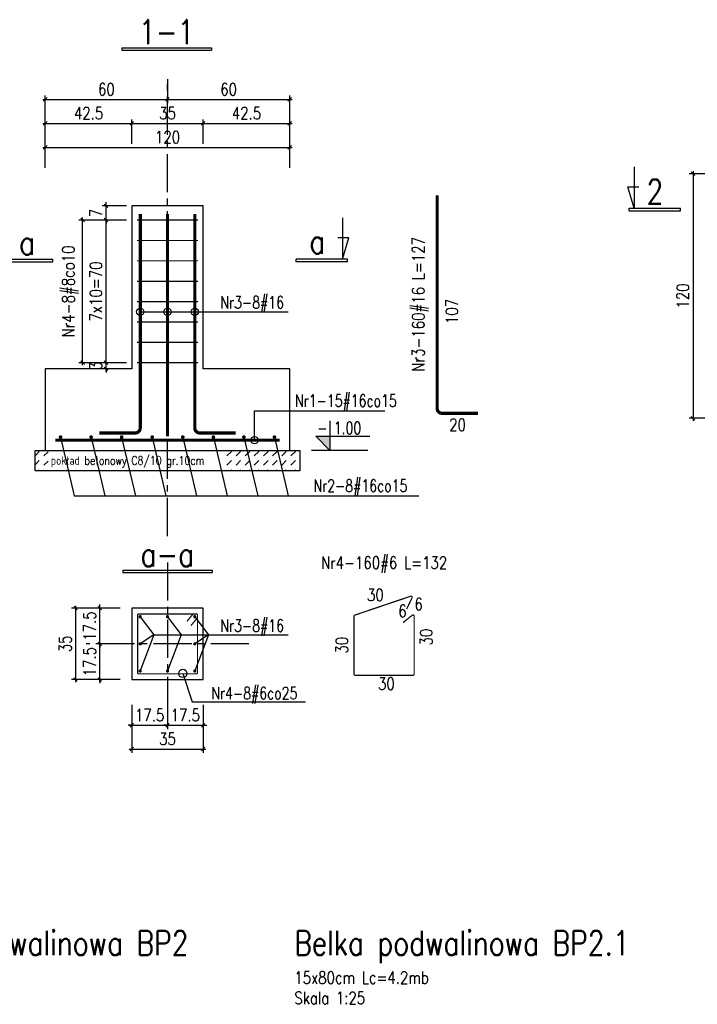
# Model space of a CAD drawing. Header units: millimetres. Extents: x 1283012 to 1317293, y -98285 to -69720.
# Tile 4 of 24: x 1289348 to 1292674, y -93537 to -88705. Entities that reach past the tile are written whole.
import ezdxf
from ezdxf.enums import TextEntityAlignment as Align

# ---------------------------------------------------------------- set-up
doc = ezdxf.new("R2010")
doc.units = ezdxf.units.MM
doc.header["$LTSCALE"] = 250
doc.linetypes.add('CENTER2', pattern=[1.125, 0.75, -0.125, 0.125, -0.125])
for name, color, linetype in [('1', 2, 'Continuous'), ('11 - opisy TXT2', 4, 'Continuous'), ('111 - opisy TXT3', 2, 'Continuous'), ('2 - linie odniesienia opisy', 8, 'Continuous'), ('3 - linia 1', 1, 'Continuous'), ('33 - linia 2', 3, 'Continuous'), ('44 - osie 2', 6, 'CENTER2'), ('5', 8, 'Continuous'), ('8 - zbrojenie', 8, 'Continuous'), ('9 - kreskowanie', 1, 'Continuous')]:
    doc.layers.add(name, color=color, linetype=linetype)
doc.styles.add('TXT1.5', font='simplex.shx', dxfattribs={"width": 0.8, "height": 42})
doc.styles.add('TXT2', font='simplex.shx', dxfattribs={"width": 0.8, "height": 60})
doc.styles.add('TXT3', font='simplex.shx', dxfattribs={"width": 0.8, "height": 120})
doc.styles.add('TXT5', font='simplex.shx', dxfattribs={"width": 0.8, "height": 120})
doc.dimstyles.new('R1 - centymetry', dxfattribs={"dimtxt": 60, "dimasz": 17.5, "dimexe": 18.75, "dimexo": 18.75, "dimgap": 20, "dimtad": 1, "dimdec": 1, "dimlfac": 0.1, "dimrnd": 0.5, "dimdsep": 46, "dimtxsty": 'TXT2', "dimblk1": 'OBLIQUE', "dimblk2": 'OBLIQUE', "dimsah": 1, "dimcen": -0.75, "dimdle": 12.5, "dimclrt": 4, "dimadec": 0, "dimazin": 0, "dimtfac": 0.75, "dimtdec": 1, "dimtix": 1, "dimtmove": 2, "dimatfit": 3, "dimldrblk": 'OBLIQUE', "dimfxl": 100, "dimfxlon": 1, "dimtvp": 0.75, "dimtolj": 1, "dimtzin": 0, "dimarcsym": 0})
doc.dimstyles.new('wym zbr', dxfattribs={"dimtxt": 60, "dimasz": 35, "dimexe": 37.5, "dimexo": 37.5, "dimgap": 30, "dimtad": 0, "dimdec": 0, "dimlfac": 0.1, "dimzin": 0, "dimdsep": 46, "dimtxsty": 'TXT2', "dimblk1": 'OBLIQUE', "dimblk2": 'OBLIQUE', "dimsah": 1, "dimcen": -1.5, "dimdle": 25, "dimse1": 1, "dimse2": 1, "dimsd1": 1, "dimsd2": 1, "dimclrt": 4, "dimadec": 0, "dimazin": 0, "dimtfac": 0.75, "dimtdec": 0, "dimtix": 1, "dimtmove": 2, "dimatfit": 3, "dimldrblk": 'OBLIQUE', "dimfxl": 200, "dimfxlon": 1, "dimtvp": 0.75, "dimtolj": 1, "dimtzin": 0, "dimarcsym": 0})

# ---------------------------------------------------------------- blocks, each defined once
blk = doc.blocks.new('prz')
at = {"layer": '1', "linetype": 'Continuous'}
for p, q in [((-87.9, 5), (87.9, 5)), ((-87.9, 5), (-87.9, 0)), ((-87.9, 0), (87.9, 0)), ((87.9, 5), (87.9, 0))]:
    blk.add_line(p, q, dxfattribs=at)
at = {"layer": '1', "linetype": 'Continuous', "style": 'TXT5', "width": 0.8}
blk.add_attdef('PRZEKROJ', text='', height=48, dxfattribs=at).set_placement((-0.2, 12), align=Align.CENTER)
blk = doc.blocks.new('*U215')
at = {"layer": '8 - zbrojenie', "const_width": 8}
blk.add_lwpolyline([(-4, 0, 1), (4, 0, 1)], format="xyb", close=True, dxfattribs=at)
blk = doc.blocks.new('*U216')
at = {"color": 0, "linetype": 'ByBlock', "lineweight": -2, "transparency": 16777216}
for p in [(150, 0), (300, 0), (450, 0), (600, 0), (750, 0), (900, 0), (1050, 0)]:
    blk.add_blockref('*U215', p, dxfattribs=at)
at = {"layer": '8 - zbrojenie', "color": 0, "linetype": 'ByBlock', "lineweight": -2, "transparency": 16777216}
blk.add_blockref('*U215', (0, 0), dxfattribs=at)
blk = doc.blocks.new('*U217')
at = {"layer": '8 - zbrojenie', "const_width": 6}
blk.add_lwpolyline([(-150, 0), (150, 0)], dxfattribs=at)
blk = doc.blocks.new('*U218')
at = {"color": 0, "linetype": 'ByBlock', "lineweight": -2, "transparency": 16777216}
for p in [(0, 700), (0, 600), (0, 500), (0, 400), (0, 300), (0, 200), (0, 100)]:
    blk.add_blockref('*U217', p, dxfattribs=at)
at = {"layer": '8 - zbrojenie', "color": 0, "linetype": 'ByBlock', "lineweight": -2, "transparency": 16777216}
blk.add_blockref('*U217', (0, 0), dxfattribs=at)
blk = doc.blocks.new('*U220')
at = {"layer": '2 - linie odniesienia opisy'}
blk.add_line((-31.8, 142.3), (35.8, -146.3), dxfattribs=at)
at = {"layer": '8 - zbrojenie', "const_width": 12}
blk.add_lwpolyline([(-34.8, 142.3, 1), (-28.8, 142.3, 1)], format="xyb", close=True, dxfattribs=at)
blk = doc.blocks.new('*U219')
at = {"color": 0, "linetype": 'ByBlock', "lineweight": -2, "transparency": 16777216}
for p in [(150, 0), (300, 0), (450, 0), (600, 0), (750, 0), (900, 0), (1050, 0)]:
    blk.add_blockref('*U220', p, dxfattribs=at)
at = {"layer": '33 - linia 2', "color": 0, "linetype": 'ByBlock', "lineweight": -2, "transparency": 16777216}
blk.add_blockref('*U220', (0, 0), dxfattribs=at)
blk = doc.blocks.new('_OBLIQUE')
at = {"color": 0, "linetype": 'ByBlock'}
blk.add_line((-0.5, -0.5), (0.5, 0.5), dxfattribs=at)
blk = doc.blocks.new('*D221')
at = {"layer": '2 - linie odniesienia opisy', "color": 0, "lineweight": -2, "transparency": 16777216}
for p, q in [((1289872.2, -90388.5), (1289753.4, -90388.5)), ((1289772.2, -90388.5), (1289772.2, -90371)), ((1289772.2, -90431), (1289772.2, -90376)), ((1289872.2, -90418.5), (1289753.4, -90418.5)), ((1289772.2, -90418.5), (1289772.2, -90436))]:
    blk.add_line(p, q, dxfattribs=at)
at = {"layer": 'Defpoints', "color": 0, "transparency": 16777216}
for p in [(1289772.2, -90388.5), (1289923.8, -90388.5), (1289898.8, -90418.5)]:
    blk.add_point(p, dxfattribs=at)
at = {"layer": '2 - linie odniesienia opisy', "color": 0, "lineweight": -2, "transparency": 16777216, "xscale": 17.5, "yscale": 17.5, "zscale": 17.5}
for p, rotation in [((1289772.2, -90388.5), 270), ((1289772.2, -90418.5), 90)]:
    blk.add_blockref('_OBLIQUE', p, dxfattribs=dict(at, rotation=rotation))
at = {"layer": '2 - linie odniesienia opisy', "color": 4, "transparency": 16777216, "insert": (1289722.2, -90403.5), "char_height": 60, "attachment_point": 5, "rotation": 90, "style": 'TXT2'}
blk.add_mtext('\\A1;3', dxfattribs=at)
blk = doc.blocks.new('*D222')
at = {"layer": '2 - linie odniesienia opisy', "color": 0, "lineweight": -2, "transparency": 16777216}
for p, q in [((1289772.2, -90401), (1289772.2, -89676)), ((1289872.2, -89688.5), (1289753.4, -89688.5)), ((1289872.2, -90388.5), (1289753.4, -90388.5))]:
    blk.add_line(p, q, dxfattribs=at)
at = {"layer": 'Defpoints', "color": 0, "transparency": 16777216}
for p in [(1289772.2, -89688.5), (1289923.8, -89688.5), (1289923.8, -90388.5)]:
    blk.add_point(p, dxfattribs=at)
at = {"layer": '2 - linie odniesienia opisy', "color": 0, "lineweight": -2, "transparency": 16777216, "xscale": 17.5, "yscale": 17.5, "zscale": 17.5}
for p, rotation in [((1289772.2, -89688.5), 90), ((1289772.2, -90388.5), 270)]:
    blk.add_blockref('_OBLIQUE', p, dxfattribs=dict(at, rotation=rotation))
at = {"layer": '2 - linie odniesienia opisy', "color": 4, "transparency": 16777216, "insert": (1289722.2, -90038.5), "char_height": 60, "attachment_point": 5, "rotation": 90, "style": 'TXT2'}
blk.add_mtext('\\A1;7x10=70', dxfattribs=at)
blk = doc.blocks.new('*D223')
at = {"layer": '2 - linie odniesienia opisy', "color": 0, "lineweight": -2, "transparency": 16777216}
for p, q in [((1289872.2, -89618.5), (1289753.4, -89618.5)), ((1289772.2, -89618.5), (1289772.2, -89601)), ((1289772.2, -89701), (1289772.2, -89606)), ((1289872.2, -89688.5), (1289753.4, -89688.5)), ((1289772.2, -89688.5), (1289772.2, -89706))]:
    blk.add_line(p, q, dxfattribs=at)
at = {"layer": 'Defpoints', "color": 0, "transparency": 16777216}
for p in [(1289772.2, -89618.5), (1289898.8, -89618.5), (1289923.8, -89688.5)]:
    blk.add_point(p, dxfattribs=at)
at = {"layer": '2 - linie odniesienia opisy', "color": 0, "lineweight": -2, "transparency": 16777216, "xscale": 17.5, "yscale": 17.5, "zscale": 17.5}
for p, rotation in [((1289772.2, -89618.5), 270), ((1289772.2, -89688.5), 90)]:
    blk.add_blockref('_OBLIQUE', p, dxfattribs=dict(at, rotation=rotation))
at = {"layer": '2 - linie odniesienia opisy', "color": 4, "transparency": 16777216, "insert": (1289722.2, -89653.5), "char_height": 60, "attachment_point": 5, "rotation": 90, "style": 'TXT2'}
blk.add_mtext('\\A1;7', dxfattribs=at)
blk = doc.blocks.new('*D224')
at = {"layer": '2 - linie odniesienia opisy', "color": 0, "lineweight": -2, "transparency": 16777216}
for p, q in [((1289657.4, -90401), (1289657.4, -89676)), ((1289757.4, -89688.5), (1289638.6, -89688.5)), ((1289757.4, -90388.5), (1289638.6, -90388.5))]:
    blk.add_line(p, q, dxfattribs=at)
at = {"layer": 'Defpoints', "color": 0, "transparency": 16777216}
for p in [(1289657.4, -89688.5), (1289923.8, -89688.5), (1289923.8, -90388.5)]:
    blk.add_point(p, dxfattribs=at)
at = {"layer": '2 - linie odniesienia opisy', "color": 0, "lineweight": -2, "transparency": 16777216, "xscale": 17.5, "yscale": 17.5, "zscale": 17.5}
for p, rotation in [((1289657.4, -89688.5), 90), ((1289657.4, -90388.5), 270)]:
    blk.add_blockref('_OBLIQUE', p, dxfattribs=dict(at, rotation=rotation))
at = {"layer": '2 - linie odniesienia opisy', "color": 4, "transparency": 16777216, "insert": (1289597.4, -90038.5), "char_height": 60, "attachment_point": 5, "rotation": 90, "style": 'TXT2'}
blk.add_mtext('\\A1;Nr4-8#8co10', dxfattribs=at)
blk = doc.blocks.new('P7')
at = {"layer": '111 - opisy TXT3', "linetype": 'Continuous'}
for p, q in [((0, 0), (-12.3, -41.7)), ((-9.6, 5.1), (90.8, 5.1)), ((-9.6, 5.1), (-9.6, 0.1)), ((-9.6, 0.1), (90.8, 0.1)), ((0, -80.9), (0, 0)), ((90.8, 5.1), (90.8, 0.1)), ((-12.3, -41.7), (9.2, -41.7))]:
    blk.add_line(p, q, dxfattribs=at)
at = {"layer": '111 - opisy TXT3', "style": 'TXT3', "width": 0.8}
blk.add_attdef('NR', (24.3, -56.4), '', height=48, dxfattribs=at)
blk = doc.blocks.new('P8')
at = {"layer": '111 - opisy TXT3', "linetype": 'Continuous'}
for p, q in [((9.6, 5.1), (-90.8, 5.1)), ((-90.8, 5.1), (-90.8, 0.1)), ((9.6, 0.1), (-90.8, 0.1)), ((0, -80.9), (0, 0)), ((0, 0), (12.3, -41.7)), ((9.6, 5.1), (9.6, 0.1)), ((12.3, -41.7), (-9.2, -41.7))]:
    blk.add_line(p, q, dxfattribs=at)
at = {"layer": '111 - opisy TXT3', "style": 'TXT3', "width": 0.8}
blk.add_attdef('NR', text='', height=48, dxfattribs=at).set_placement((-21.6, -58.5), align=Align.RIGHT)
blk = doc.blocks.new('*D225')
at = {"layer": '2 - linie odniesienia opisy', "color": 0, "lineweight": -2, "transparency": 16777216}
for p, q in [((1290073.8, -88996.3), (1290073.8, -89115.1)), ((1289461.3, -89096.3), (1290086.3, -89096.3)), ((1289473.8, -89196.3), (1289473.8, -89077.6))]:
    blk.add_line(p, q, dxfattribs=at)
at = {"layer": 'Defpoints', "color": 0, "transparency": 16777216}
for p in [(1290073.8, -88892.8), (1290073.8, -89096.3), (1289473.8, -90418.5)]:
    blk.add_point(p, dxfattribs=at)
at = {"layer": '2 - linie odniesienia opisy', "color": 0, "lineweight": -2, "transparency": 16777216, "xscale": 17.5, "yscale": 17.5, "zscale": 17.5, "rotation": 180}
blk.add_blockref('_OBLIQUE', (1289473.8, -89096.3), dxfattribs=at)
at = {"layer": '2 - linie odniesienia opisy', "color": 0, "lineweight": -2, "transparency": 16777216, "xscale": 17.5, "yscale": 17.5, "zscale": 17.5}
blk.add_blockref('_OBLIQUE', (1290073.8, -89096.3), dxfattribs=at)
at = {"layer": '2 - linie odniesienia opisy', "color": 4, "transparency": 16777216, "insert": (1289773.8, -89046.3), "char_height": 60, "attachment_point": 5, "style": 'TXT2'}
blk.add_mtext('\\A1;60', dxfattribs=at)
blk = doc.blocks.new('*D226')
at = {"layer": '2 - linie odniesienia opisy', "color": 0, "lineweight": -2, "transparency": 16777216}
for p, q in [((1290073.8, -88996.3), (1290073.8, -89115.1)), ((1290061.3, -89096.3), (1290686.3, -89096.3)), ((1290673.8, -89196.3), (1290673.8, -89077.6))]:
    blk.add_line(p, q, dxfattribs=at)
at = {"layer": 'Defpoints', "color": 0, "transparency": 16777216}
for p in [(1290073.8, -88892.8), (1290673.8, -89096.3), (1290673.8, -90418.5)]:
    blk.add_point(p, dxfattribs=at)
at = {"layer": '2 - linie odniesienia opisy', "color": 0, "lineweight": -2, "transparency": 16777216, "xscale": 17.5, "yscale": 17.5, "zscale": 17.5, "rotation": 180}
blk.add_blockref('_OBLIQUE', (1290073.8, -89096.3), dxfattribs=at)
at = {"layer": '2 - linie odniesienia opisy', "color": 0, "lineweight": -2, "transparency": 16777216, "xscale": 17.5, "yscale": 17.5, "zscale": 17.5}
blk.add_blockref('_OBLIQUE', (1290673.8, -89096.3), dxfattribs=at)
at = {"layer": '2 - linie odniesienia opisy', "color": 4, "transparency": 16777216, "insert": (1290373.8, -89046.3), "char_height": 60, "attachment_point": 5, "style": 'TXT2'}
blk.add_mtext('\\A1;60', dxfattribs=at)
blk = doc.blocks.new('*D227')
at = {"layer": '2 - linie odniesienia opisy', "color": 0, "lineweight": -2, "transparency": 16777216}
for p, q in [((1289461.3, -89213.7), (1289911.3, -89213.7)), ((1289473.8, -89313.7), (1289473.8, -89195)), ((1289898.8, -89313.7), (1289898.8, -89195))]:
    blk.add_line(p, q, dxfattribs=at)
at = {"layer": 'Defpoints', "color": 0, "transparency": 16777216}
for p in [(1289898.8, -89213.7), (1289473.8, -90418.5), (1289898.8, -90418.5)]:
    blk.add_point(p, dxfattribs=at)
at = {"layer": '2 - linie odniesienia opisy', "color": 0, "lineweight": -2, "transparency": 16777216, "xscale": 17.5, "yscale": 17.5, "zscale": 17.5, "rotation": 180}
blk.add_blockref('_OBLIQUE', (1289473.8, -89213.7), dxfattribs=at)
at = {"layer": '2 - linie odniesienia opisy', "color": 0, "lineweight": -2, "transparency": 16777216, "xscale": 17.5, "yscale": 17.5, "zscale": 17.5}
blk.add_blockref('_OBLIQUE', (1289898.8, -89213.7), dxfattribs=at)
at = {"layer": '2 - linie odniesienia opisy', "color": 4, "transparency": 16777216, "insert": (1289686.3, -89163.7), "char_height": 60, "attachment_point": 5, "style": 'TXT2'}
blk.add_mtext('\\A1;42.5', dxfattribs=at)
blk = doc.blocks.new('*D228')
at = {"layer": '2 - linie odniesienia opisy', "color": 0, "lineweight": -2, "transparency": 16777216}
for p, q in [((1289886.3, -89213.7), (1290261.3, -89213.7)), ((1289898.8, -89313.7), (1289898.8, -89195)), ((1290248.8, -89313.7), (1290248.8, -89195))]:
    blk.add_line(p, q, dxfattribs=at)
at = {"layer": 'Defpoints', "color": 0, "transparency": 16777216}
for p in [(1290248.8, -89213.7), (1289898.8, -90418.5), (1290248.8, -90418.5)]:
    blk.add_point(p, dxfattribs=at)
at = {"layer": '2 - linie odniesienia opisy', "color": 0, "lineweight": -2, "transparency": 16777216, "xscale": 17.5, "yscale": 17.5, "zscale": 17.5, "rotation": 180}
blk.add_blockref('_OBLIQUE', (1289898.8, -89213.7), dxfattribs=at)
at = {"layer": '2 - linie odniesienia opisy', "color": 0, "lineweight": -2, "transparency": 16777216, "xscale": 17.5, "yscale": 17.5, "zscale": 17.5}
blk.add_blockref('_OBLIQUE', (1290248.8, -89213.7), dxfattribs=at)
at = {"layer": '2 - linie odniesienia opisy', "color": 4, "transparency": 16777216, "insert": (1290073.8, -89163.7), "char_height": 60, "attachment_point": 5, "style": 'TXT2'}
blk.add_mtext('\\A1;35', dxfattribs=at)
blk = doc.blocks.new('*D229')
at = {"layer": '2 - linie odniesienia opisy', "color": 0, "lineweight": -2, "transparency": 16777216}
for p, q in [((1290236.3, -89213.7), (1290686.3, -89213.7)), ((1290248.8, -89313.7), (1290248.8, -89195)), ((1290673.8, -89313.7), (1290673.8, -89195))]:
    blk.add_line(p, q, dxfattribs=at)
at = {"layer": 'Defpoints', "color": 0, "transparency": 16777216}
for p in [(1290673.8, -89213.7), (1290248.8, -90418.5), (1290673.8, -90418.5)]:
    blk.add_point(p, dxfattribs=at)
at = {"layer": '2 - linie odniesienia opisy', "color": 0, "lineweight": -2, "transparency": 16777216, "xscale": 17.5, "yscale": 17.5, "zscale": 17.5, "rotation": 180}
blk.add_blockref('_OBLIQUE', (1290248.8, -89213.7), dxfattribs=at)
at = {"layer": '2 - linie odniesienia opisy', "color": 0, "lineweight": -2, "transparency": 16777216, "xscale": 17.5, "yscale": 17.5, "zscale": 17.5}
blk.add_blockref('_OBLIQUE', (1290673.8, -89213.7), dxfattribs=at)
at = {"layer": '2 - linie odniesienia opisy', "color": 4, "transparency": 16777216, "insert": (1290461.3, -89163.7), "char_height": 60, "attachment_point": 5, "style": 'TXT2'}
blk.add_mtext('\\A1;42.5', dxfattribs=at)
blk = doc.blocks.new('*D230')
at = {"layer": '2 - linie odniesienia opisy', "color": 0, "lineweight": -2, "transparency": 16777216}
for p, q in [((1289461.3, -89331.5), (1290686.3, -89331.5)), ((1289473.8, -89431.5), (1289473.8, -89312.7)), ((1290673.8, -89431.5), (1290673.8, -89312.7))]:
    blk.add_line(p, q, dxfattribs=at)
at = {"layer": 'Defpoints', "color": 0, "transparency": 16777216}
for p in [(1290673.8, -89331.5), (1289473.8, -90418.5), (1290673.8, -90418.5)]:
    blk.add_point(p, dxfattribs=at)
at = {"layer": '2 - linie odniesienia opisy', "color": 0, "lineweight": -2, "transparency": 16777216, "xscale": 17.5, "yscale": 17.5, "zscale": 17.5, "rotation": 180}
blk.add_blockref('_OBLIQUE', (1289473.8, -89331.5), dxfattribs=at)
at = {"layer": '2 - linie odniesienia opisy', "color": 0, "lineweight": -2, "transparency": 16777216, "xscale": 17.5, "yscale": 17.5, "zscale": 17.5}
blk.add_blockref('_OBLIQUE', (1290673.8, -89331.5), dxfattribs=at)
at = {"layer": '2 - linie odniesienia opisy', "color": 4, "transparency": 16777216, "insert": (1290073.8, -89281.5), "char_height": 60, "attachment_point": 5, "style": 'TXT2'}
blk.add_mtext('\\A1;120', dxfattribs=at)
blk = doc.blocks.new('*D231')
at = {"layer": 'Defpoints', "color": 0, "transparency": 16777216}
for p in [(1290989.4, -91916.4), (1291284.7, -91916.4), (1291284.7, -91995.7)]:
    blk.add_point(p, dxfattribs=at)
at = {"layer": '2 - linie odniesienia opisy', "color": 4, "transparency": 16777216, "insert": (1291148.2, -91963.9), "char_height": 60, "attachment_point": 5, "style": 'TXT2'}
blk.add_mtext('\\A1;30', dxfattribs=at)
blk = doc.blocks.new('*D232')
at = {"layer": 'Defpoints', "color": 0, "transparency": 16777216}
for p in [(1290989.4, -91627.2), (1290992.5, -91627.2), (1290995.4, -91922.4)]:
    blk.add_point(p, dxfattribs=at)
at = {"layer": '2 - linie odniesienia opisy', "color": 4, "transparency": 16777216, "insert": (1290929.4, -91774.8), "char_height": 60, "attachment_point": 5, "rotation": 90, "style": 'TXT2'}
blk.add_mtext('\\A1;30', dxfattribs=at)
blk = doc.blocks.new('*D233')
at = {"layer": 'Defpoints', "color": 0, "transparency": 16777216}
for p in [(1291281.7, -91627.2), (1291284.7, -91627.2), (1291278.7, -91922.4)]:
    blk.add_point(p, dxfattribs=at)
at = {"layer": '2 - linie odniesienia opisy', "color": 4, "transparency": 16777216, "insert": (1291343.6, -91734.8), "char_height": 60, "attachment_point": 5, "rotation": 90, "style": 'TXT2'}
blk.add_mtext('\\A1;30', dxfattribs=at)
blk = doc.blocks.new('*D234')
at = {"layer": 'Defpoints', "color": 0, "transparency": 16777216}
for p in [(1291284.7, -91553.9), (1290989.4, -91633.2), (1291284.7, -91633.2)]:
    blk.add_point(p, dxfattribs=at)
at = {"layer": '2 - linie odniesienia opisy', "color": 4, "transparency": 16777216, "insert": (1291094.1, -91527.6), "char_height": 60, "attachment_point": 5, "style": 'TXT2'}
blk.add_mtext('\\A1;30', dxfattribs=at)
blk = doc.blocks.new('*D235')
at = {"layer": 'Defpoints', "color": 0, "transparency": 16777216}
for p in [(1291284.7, -91450.1), (1290989.4, -91632.4), (1291284.7, -91650.9)]:
    blk.add_point(p, dxfattribs=at)
at = {"layer": '2 - linie odniesienia opisy', "color": 4, "transparency": 16777216, "insert": (1291137.1, -91380.1), "char_height": 60, "attachment_point": 5, "style": 'TXT2'}
blk.add_mtext('\\A1;\\A1;Nr4-160#6 L=132', dxfattribs=at)
blk = doc.blocks.new('*D236')
at = {"layer": '2 - linie odniesienia opisy', "color": 0, "lineweight": -2, "transparency": 16777216}
for p, q in [((1289741.5, -91768.1), (1289741.5, -91750.6)), ((1289841.5, -91768.1), (1289722.8, -91768.1)), ((1289741.5, -91955.6), (1289741.5, -91755.6)), ((1289841.5, -91943.1), (1289722.8, -91943.1)), ((1289741.5, -91943.1), (1289741.5, -91960.6))]:
    blk.add_line(p, q, dxfattribs=at)
at = {"layer": 'Defpoints', "color": 0, "transparency": 16777216}
for p in [(1289741.5, -91768.1), (1289898.8, -91768.1), (1289898.8, -91943.1)]:
    blk.add_point(p, dxfattribs=at)
at = {"layer": '2 - linie odniesienia opisy', "color": 0, "lineweight": -2, "transparency": 16777216, "xscale": 17.5, "yscale": 17.5, "zscale": 17.5}
for p, rotation in [((1289741.5, -91768.1), 270), ((1289741.5, -91943.1), 90)]:
    blk.add_blockref('_OBLIQUE', p, dxfattribs=dict(at, rotation=rotation))
at = {"layer": '2 - linie odniesienia opisy', "color": 4, "transparency": 16777216, "insert": (1289691.5, -91855.6), "char_height": 60, "attachment_point": 5, "rotation": 90, "style": 'TXT2'}
blk.add_mtext('\\A1;17.5', dxfattribs=at)
blk = doc.blocks.new('*D237')
at = {"layer": '2 - linie odniesienia opisy', "color": 0, "lineweight": -2, "transparency": 16777216}
for p, q in [((1289841.5, -91593.1), (1289722.8, -91593.1)), ((1289741.5, -91593.1), (1289741.5, -91575.6)), ((1289741.5, -91780.6), (1289741.5, -91580.6)), ((1289841.5, -91768.1), (1289722.8, -91768.1)), ((1289741.5, -91768.1), (1289741.5, -91785.6))]:
    blk.add_line(p, q, dxfattribs=at)
at = {"layer": 'Defpoints', "color": 0, "transparency": 16777216}
for p in [(1289741.5, -91593.1), (1289898.8, -91593.1), (1289898.8, -91768.1)]:
    blk.add_point(p, dxfattribs=at)
at = {"layer": '2 - linie odniesienia opisy', "color": 0, "lineweight": -2, "transparency": 16777216, "xscale": 17.5, "yscale": 17.5, "zscale": 17.5}
for p, rotation in [((1289741.5, -91593.1), 270), ((1289741.5, -91768.1), 90)]:
    blk.add_blockref('_OBLIQUE', p, dxfattribs=dict(at, rotation=rotation))
at = {"layer": '2 - linie odniesienia opisy', "color": 4, "transparency": 16777216, "insert": (1289691.5, -91680.6), "char_height": 60, "attachment_point": 5, "rotation": 90, "style": 'TXT2'}
blk.add_mtext('\\A1;17.5', dxfattribs=at)
blk = doc.blocks.new('*D238')
at = {"layer": '2 - linie odniesienia opisy', "color": 0, "lineweight": -2, "transparency": 16777216}
for p, q in [((1289722.2, -91593.1), (1289603.4, -91593.1)), ((1289622.2, -91580.6), (1289622.2, -91955.6)), ((1289722.2, -91943.1), (1289603.4, -91943.1))]:
    blk.add_line(p, q, dxfattribs=at)
at = {"layer": 'Defpoints', "color": 0, "transparency": 16777216}
for p in [(1289898.8, -91593.1), (1289622.2, -91943.1), (1289898.8, -91943.1)]:
    blk.add_point(p, dxfattribs=at)
at = {"layer": '2 - linie odniesienia opisy', "color": 0, "lineweight": -2, "transparency": 16777216, "xscale": 17.5, "yscale": 17.5, "zscale": 17.5}
for p, rotation in [((1289622.2, -91593.1), 90), ((1289622.2, -91943.1), 270)]:
    blk.add_blockref('_OBLIQUE', p, dxfattribs=dict(at, rotation=rotation))
at = {"layer": '2 - linie odniesienia opisy', "color": 4, "transparency": 16777216, "insert": (1289572.2, -91768.1), "char_height": 60, "attachment_point": 5, "rotation": 90, "style": 'TXT2'}
blk.add_mtext('\\A1;35', dxfattribs=at)
blk = doc.blocks.new('*D239')
at = {"layer": '2 - linie odniesienia opisy', "color": 0, "lineweight": -2, "transparency": 16777216}
for p, q in [((1289898.8, -92067.5), (1289898.8, -92186.3)), ((1290073.8, -92067.5), (1290073.8, -92186.3)), ((1289898.8, -92167.5), (1289881.3, -92167.5)), ((1289886.3, -92167.5), (1290086.3, -92167.5)), ((1290073.8, -92167.5), (1290091.3, -92167.5))]:
    blk.add_line(p, q, dxfattribs=at)
at = {"layer": 'Defpoints', "color": 0, "transparency": 16777216}
for p in [(1289898.8, -91943.1), (1290073.8, -91943.1), (1290073.8, -92167.5)]:
    blk.add_point(p, dxfattribs=at)
at = {"layer": '2 - linie odniesienia opisy', "color": 0, "lineweight": -2, "transparency": 16777216, "xscale": 17.5, "yscale": 17.5, "zscale": 17.5}
blk.add_blockref('_OBLIQUE', (1289898.8, -92167.5), dxfattribs=at)
at = {"layer": '2 - linie odniesienia opisy', "color": 0, "lineweight": -2, "transparency": 16777216, "xscale": 17.5, "yscale": 17.5, "zscale": 17.5, "rotation": 180}
blk.add_blockref('_OBLIQUE', (1290073.8, -92167.5), dxfattribs=at)
at = {"layer": '2 - linie odniesienia opisy', "color": 4, "transparency": 16777216, "insert": (1289986.3, -92117.5), "char_height": 60, "attachment_point": 5, "style": 'TXT2'}
blk.add_mtext('\\A1;17.5', dxfattribs=at)
blk = doc.blocks.new('*D240')
at = {"layer": '2 - linie odniesienia opisy', "color": 0, "lineweight": -2, "transparency": 16777216}
for p, q in [((1290073.8, -92067.5), (1290073.8, -92186.3)), ((1290248.8, -92067.5), (1290248.8, -92186.3)), ((1290073.8, -92167.5), (1290056.3, -92167.5)), ((1290061.3, -92167.5), (1290261.3, -92167.5)), ((1290248.8, -92167.5), (1290266.3, -92167.5))]:
    blk.add_line(p, q, dxfattribs=at)
at = {"layer": 'Defpoints', "color": 0, "transparency": 16777216}
for p in [(1290073.8, -91943.1), (1290248.8, -91943.1), (1290248.8, -92167.5)]:
    blk.add_point(p, dxfattribs=at)
at = {"layer": '2 - linie odniesienia opisy', "color": 0, "lineweight": -2, "transparency": 16777216, "xscale": 17.5, "yscale": 17.5, "zscale": 17.5}
blk.add_blockref('_OBLIQUE', (1290073.8, -92167.5), dxfattribs=at)
at = {"layer": '2 - linie odniesienia opisy', "color": 0, "lineweight": -2, "transparency": 16777216, "xscale": 17.5, "yscale": 17.5, "zscale": 17.5, "rotation": 180}
blk.add_blockref('_OBLIQUE', (1290248.8, -92167.5), dxfattribs=at)
at = {"layer": '2 - linie odniesienia opisy', "color": 4, "transparency": 16777216, "insert": (1290161.3, -92117.5), "char_height": 60, "attachment_point": 5, "style": 'TXT2'}
blk.add_mtext('\\A1;17.5', dxfattribs=at)
blk = doc.blocks.new('*D241')
at = {"layer": '2 - linie odniesienia opisy', "color": 0, "lineweight": -2, "transparency": 16777216}
for p, q in [((1289898.8, -92184.1), (1289898.8, -92302.8)), ((1290248.8, -92184.1), (1290248.8, -92302.8)), ((1289886.3, -92284.1), (1290261.3, -92284.1))]:
    blk.add_line(p, q, dxfattribs=at)
at = {"layer": 'Defpoints', "color": 0, "transparency": 16777216}
for p in [(1289898.8, -91943.1), (1290248.8, -91943.1), (1290248.8, -92284.1)]:
    blk.add_point(p, dxfattribs=at)
at = {"layer": '2 - linie odniesienia opisy', "color": 0, "lineweight": -2, "transparency": 16777216, "xscale": 17.5, "yscale": 17.5, "zscale": 17.5, "rotation": 180}
blk.add_blockref('_OBLIQUE', (1289898.8, -92284.1), dxfattribs=at)
at = {"layer": '2 - linie odniesienia opisy', "color": 0, "lineweight": -2, "transparency": 16777216, "xscale": 17.5, "yscale": 17.5, "zscale": 17.5}
blk.add_blockref('_OBLIQUE', (1290248.8, -92284.1), dxfattribs=at)
at = {"layer": '2 - linie odniesienia opisy', "color": 4, "transparency": 16777216, "insert": (1290073.8, -92234.1), "char_height": 60, "attachment_point": 5, "style": 'TXT2'}
blk.add_mtext('\\A1;35', dxfattribs=at)
blk = doc.blocks.new('*D242')
at = {"layer": 'Defpoints', "color": 0, "transparency": 16777216}
for p in [(1291397.2, -89566.7), (1291499.6, -90636.7), (1291511.6, -90636.7)]:
    blk.add_point(p, dxfattribs=at)
at = {"layer": '8 - zbrojenie', "color": 4, "transparency": 16777216, "insert": (1291469.6, -90136.7), "char_height": 60, "attachment_point": 5, "rotation": 90, "style": 'TXT2'}
blk.add_mtext('\\A1;107', dxfattribs=at)
blk = doc.blocks.new('*D243')
at = {"layer": 'Defpoints', "color": 0, "transparency": 16777216}
for p in [(1291397.2, -90624.7), (1291597.2, -90636.7), (1291597.2, -90730.9)]:
    blk.add_point(p, dxfattribs=at)
at = {"layer": '8 - zbrojenie', "color": 4, "transparency": 16777216, "insert": (1291497.2, -90693.3), "char_height": 60, "attachment_point": 5, "style": 'TXT2'}
blk.add_mtext('\\A1;20', dxfattribs=at)
blk = doc.blocks.new('*D244')
at = {"layer": 'Defpoints', "color": 0, "transparency": 16777216}
for p in [(1291384.5, -89566.7), (1291384.5, -90636.7), (1291396.5, -90636.7)]:
    blk.add_point(p, dxfattribs=at)
at = {"layer": '8 - zbrojenie', "color": 4, "transparency": 16777216, "insert": (1291314.5, -90101.7), "char_height": 60, "attachment_point": 5, "rotation": 90, "style": 'TXT2'}
blk.add_mtext('\\A1;Nr3-160#16 L=127', dxfattribs=at)
blk = doc.blocks.new('*D266')
at = {"layer": '2 - linie odniesienia opisy', "color": 0, "lineweight": -2, "transparency": 16777216}
for p, q in [((1292753.3, -89461), (1292634.6, -89461)), ((1292653.3, -89448.5), (1292653.3, -90673.5)), ((1292753.3, -90661), (1292634.6, -90661))]:
    blk.add_line(p, q, dxfattribs=at)
at = {"layer": 'Defpoints', "color": 0, "transparency": 16777216}
for p in [(1293111.7, -89461), (1292653.3, -90661), (1293111.7, -90661)]:
    blk.add_point(p, dxfattribs=at)
at = {"layer": '2 - linie odniesienia opisy', "color": 0, "lineweight": -2, "transparency": 16777216, "xscale": 17.5, "yscale": 17.5, "zscale": 17.5}
for p, rotation in [((1292653.3, -89461), 90), ((1292653.3, -90661), 270)]:
    blk.add_blockref('_OBLIQUE', p, dxfattribs=dict(at, rotation=rotation))
at = {"layer": '2 - linie odniesienia opisy', "color": 4, "transparency": 16777216, "insert": (1292603.3, -90061), "char_height": 60, "attachment_point": 5, "rotation": 90, "style": 'TXT2'}
blk.add_mtext('\\A1;120', dxfattribs=at)
blk = doc.blocks.new('poz')
at = {"layer": '2 - linie odniesienia opisy', "linetype": 'Continuous'}
blk.add_lwpolyline([(0, 58), (0, 0), (-27.4, 28), (78.3, 28)], dxfattribs=at)
at = {"layer": '2 - linie odniesienia opisy', "color": 4, "linetype": 'Continuous', "style": 'TXT2', "width": 0.75}
blk.add_attdef('POZ', (-29.7, 32), '', height=24, dxfattribs=at)

msp = doc.modelspace()

# ---------------------------------------------------------------- hatches: boundary and pattern name
at = {"layer": '2 - linie odniesienia opisy'}
msp.add_hatch(color=256, dxfattribs=at).paths.add_polyline_path([(1290802.03, -90748.53), (1290870.43, -90818.53), (1290870.43, -90748.53)])
at = {"layer": '9 - kreskowanie'}
h = msp.add_hatch(dxfattribs=at)
h.set_pattern_fill('DASH', color=8, scale=10, angle=45)
h.set_pattern_definition([(45, (121764.4, -77600.293), (0, 44.9012806), [31.75, -31.75])])
h.paths.add_polyline_path([(1289423.82, -90818.53), (1290723.82, -90818.53), (1290723.82, -90918.53), (1289423.82, -90918.53)])
h.paths.add_polyline_path([(1289487.25, -90915), (1290358.68, -90919.31), (1290358.68, -90823.31), (1289487.25, -90819)])

# ---------------------------------------------------------------- linework, layer by layer
at = {"layer": '2 - linie odniesienia opisy'}
for p, q in [((1290870.43, -90818.53), (1290802.03, -90748.53)), ((1291056.83, -90818.53), (1290779.79, -90818.53))]:
    msp.add_line(p, q, dxfattribs=at)
for points, const_width in [([(1290214.82, -91915.05), (1289932.82, -91915.05, -0.4142136), (1289926.82, -91909.05), (1289926.82, -91627.05, -0.4142136), (1289932.82, -91621.05), (1290214.82, -91621.05, -0.4142136), (1290220.82, -91627.05), (1290220.82, -91909.05, -0.4142136)], 6), ([(1289935.82, -91634.98, -1), (1289943.82, -91634.98, -1)], 8), ([(1290069.82, -91634.98, -1), (1290077.82, -91634.98, -1)], 8), ([(1290203.82, -91634.98, -1), (1290211.82, -91634.98, -1)], 8), ([(1289935.82, -91768.05, 1), (1289943.82, -91768.05, 1)], 8), ([(1290203.82, -91768.05, 1), (1290211.82, -91768.05, 1)], 8), ([(1289935.82, -91901.12, 1), (1289943.82, -91901.12, 1)], 8), ([(1290069.82, -91901.12, 1), (1290077.82, -91901.12, 1)], 8), ([(1290203.82, -91901.12, 1), (1290211.82, -91901.12, 1)], 8)]:
    msp.add_lwpolyline(points, format="xyb", close=True, dxfattribs=dict(at, const_width=const_width))
for points in [[(1289939.82, -91634.98), (1290006.35, -91724.43), (1289939.82, -91901.12)], [(1290073.82, -91634.98), (1290140.35, -91724.43), (1290073.82, -91901.12)], [(1290207.82, -91634.98), (1290274.35, -91724.43), (1290207.82, -91901.12)], [(1290006.35, -91724.43), (1289939.82, -91768.05)], [(1290274.35, -91724.43), (1290207.82, -91768.05)], [(1290149.06, -91913.3), (1290195.25, -92052), (1290750.8, -92052)]]:
    msp.add_lwpolyline(points, dxfattribs=at)
at = {"layer": '2 - linie odniesienia opisy', "const_width": 6}
for points in [[(1290199.32, -91621.35), (1290168.77, -91658.03)], [(1290219.82, -91641.3), (1290189.27, -91677.99)]]:
    msp.add_lwpolyline(points, dxfattribs=at)
at = {"layer": '2 - linie odniesienia opisy'}
for centre, radius in [((1289939.82, -90138.63), 17.5), ((1290073.82, -90138.63), 17.5), ((1290207.82, -90138.63), 17.5), ((1290500.79, -90768.53), 17.5), ((1290149.06, -91913.3), 20.29)]:
    msp.add_circle(centre, radius, dxfattribs=at)
at = {"layer": '3 - linia 1'}
msp.add_lwpolyline([(1289423.82, -90818.53), (1290723.82, -90818.53), (1290723.82, -90918.53), (1289423.82, -90918.53)], close=True, dxfattribs=at)
at = {"layer": '33 - linia 2'}
for points in [[(1289473.82, -90418.53), (1289473.82, -90818.53), (1290673.82, -90818.53), (1290673.82, -90418.53), (1290248.82, -90418.53), (1290248.82, -89618.53), (1289898.82, -89618.53), (1289898.82, -90418.53)], [(1289898.82, -91943.05), (1290248.82, -91943.05), (1290248.82, -91593.05), (1289898.82, -91593.05)]]:
    msp.add_lwpolyline(points, close=True, dxfattribs=at)
at = {"layer": '44 - osie 2'}
for points in [[(1290073.82, -91239.19), (1290073.82, -88996.31)], [(1290073.82, -91368.05), (1290073.82, -92168.05)], [(1290473.82, -91768.05), (1289673.82, -91768.05)]]:
    msp.add_lwpolyline(points, dxfattribs=at)
at = {"layer": '8 - zbrojenie'}
for points, const_width in [([(1291597.25, -90636.67), (1291421.25, -90636.67, -0.4142136), (1291397.25, -90612.67), (1291397.25, -89566.67)], 16), ([(1289939.82, -89658.53), (1289939.82, -90709.13, -0.4142136), (1289915.82, -90733.13), (1289739.82, -90733.13)], 16), ([(1290207.82, -89658.53), (1290207.82, -90709.13, 0.4142136), (1290231.82, -90733.13), (1290407.82, -90733.13)], 16), ([(1291229.47, -91663.84), (1291275, -91627.7, -0.6275635), (1291284.73, -91632.4), (1291284.73, -91916.4, -0.4142136), (1291278.73, -91922.4), (1290995.43, -91922.4, -0.414211), (1290989.43, -91916.4), (1290989.43, -91632.4, -0.2702561), (1290992.47, -91627.17), (1291265.87, -91534.7, -0.7371262), (1291274.21, -91542.56), (1291247.24, -91597.68)], 6)]:
    msp.add_lwpolyline(points, format="xyb", dxfattribs=dict(at, const_width=const_width))
at = {"layer": '8 - zbrojenie', "const_width": 16}
for points in [[(1290073.82, -90749.13), (1290073.82, -89658.53)], [(1289523.82, -90768.53), (1290623.82, -90768.53)]]:
    msp.add_lwpolyline(points, dxfattribs=at)
at = {"layer": '8 - zbrojenie'}
for points in [[(1289939.82, -90138.63), (1290666.15, -90138.63)], [(1290500.79, -90768.53), (1290500.79, -90624.77), (1291140.78, -90624.77)], [(1289616.4, -91042.1), (1291307.31, -91042.1)], [(1290006.35, -91724.43), (1290666.15, -91724.43)]]:
    msp.add_lwpolyline(points, dxfattribs=at)

# ---------------------------------------------------------------- block references
at = {"layer": '2 - linie odniesienia opisy'}
ref = msp.add_blockref('prz', (1290069.81, -88855), dxfattribs=dict(at, xscale=2.5, yscale=2.5, zscale=2.5))
ref.add_attrib('PRZEKROJ', '1-1', dxfattribs={"layer": '111 - opisy TXT3', "linetype": 'Continuous', "height": 120, "style": 'TXT3', "width": 0.8}).set_placement((1290069.25, -88825.09), align=Align.CENTER)
ref = msp.add_blockref('P7', (1292364.04, -89629.75), dxfattribs=dict(at, xscale=-2.5, yscale=2.5, zscale=2.5, rotation=180))
ref.add_attrib('NR', '2', (1292424.91, -89608.79), dxfattribs={"layer": '111 - opisy TXT3', "height": 120, "style": 'TXT3', "width": 0.8})
ref = msp.add_blockref('P7', (1289284.6, -89879.92), dxfattribs=dict(at, xscale=-2.5, yscale=2.5, zscale=2.5, rotation=180))
ref.add_attrib('NR', 'a', (1289345.47, -89858.96), dxfattribs={"layer": '111 - opisy TXT3', "height": 120, "style": 'TXT3', "width": 0.8})
ref = msp.add_blockref('P8', (1290933.05, -89879.92), dxfattribs=dict(at, xscale=-2.5, yscale=2.5, zscale=2.5, rotation=180))
ref.add_attrib('NR', 'a', dxfattribs={"layer": '111 - opisy TXT3', "height": 120, "style": 'TXT3', "width": 0.8}).set_placement((1290848.29, -89853.73), align=Align.RIGHT)
ref = msp.add_blockref('poz', (1290870.43, -90818.53), dxfattribs=dict(at, xscale=2.5, yscale=2.5, zscale=2.5))
ref.add_attrib('POZ', '- 1.00', (1290808.77, -90738.52), dxfattribs={"layer": '5', "color": 4, "linetype": 'Continuous', "height": 60, "style": 'TXT3', "width": 0.75})
ref = msp.add_blockref('prz', (1290073.82, -91418.5), dxfattribs=dict(at, xscale=2.5, yscale=2.5, zscale=2.5))
ref.add_attrib('PRZEKROJ', 'a-a', dxfattribs={"layer": '111 - opisy TXT3', "linetype": 'Continuous', "height": 120, "style": 'TXT3', "width": 0.8}).set_placement((1290073.26, -91388.59), align=Align.CENTER)
at = {"layer": '33 - linia 2'}
msp.add_blockref('*U219', (1289580.61, -90895.81), dxfattribs=at)
at = {"layer": '8 - zbrojenie'}
for name, p in [('*U218', (1290073.82, -90388.53)), ('*U216', (1289548.82, -90752.53))]:
    msp.add_blockref(name, p, dxfattribs=at)

# ---------------------------------------------------------------- texts
at = {"layer": '11 - opisy TXT2'}
for s, height, style, width, p in [('Nr3-8#16', 60, 'TXT3', 0.75, (1290333.16, -90122.46)), ('Nr1-15#16co15', 60, 'TXT3', 0.75, (1290699.81, -90604.82)), ('pokład betonowy C8/10 gr.10cm', 42, 'TXT1.5', 0.8, (1289501.15, -90889.31)), ('Nr2-8#16co15', 60, 'TXT3', 0.75, (1290790.2, -91022.15)), ('6', 60, 'TXT2', 0.8, (1291285.97, -91603.12)), ('6', 60, 'TXT2', 0.8, (1291206.72, -91637.09)), ('Nr3-8#16', 60, 'TXT3', 0.75, (1290333.16, -91708.26)), ('Nr4-8#6co25', 60, 'TXT3', 0.75, (1290289.07, -92039.9))]:
    msp.add_text(s, height=height, dxfattribs=dict(at, style=style, width=width)).set_placement(p)
at = {"layer": '111 - opisy TXT3', "char_height": 120, "attachment_point": 1, "style": 'TXT2'}
for s, insert in [('Belka podwalinowa BP2 \\P{\\A1;\\H0.5x;\\C4;15x80cm Lc=30mb\\PSkala 1:25}', (1288654.4, -93175.68)), ('Belka podwalinowa BP2.1 \\P{\\A1;\\H0.5x;\\C4;15x80cm Lc=4.2mb\\PSkala 1:25}', (1290696.4, -93175.68))]:
    msp.add_mtext_dynamic_manual_height_columns(s, width=2518.0907, gutter_width=700, heights=[0], dxfattribs=dict(at, insert=insert))

# ---------------------------------------------------------------- dimensions: what is measured, and where the dimension line sits
at = {"layer": '2 - linie odniesienia opisy'}
for base, p1, p2, picture, middle in [((1290073.82, -89096.31), (1289473.82, -90418.53), (1290073.82, -88892.77), '*D225', (1289773.82, -89046.31)), ((1290673.82, -89096.31), (1290073.82, -88892.77), (1290673.82, -90418.53), '*D226', (1290373.82, -89046.31)), ((1289898.82, -89213.71), (1289473.82, -90418.53), (1289898.82, -90418.53), '*D227', (1289686.32, -89163.71)), ((1290248.82, -89213.71), (1289898.82, -90418.53), (1290248.82, -90418.53), '*D228', (1290073.82, -89163.71)), ((1290673.82, -89213.71), (1290248.82, -90418.53), (1290673.82, -90418.53), '*D229', (1290461.32, -89163.71)), ((1290673.82, -89331.5), (1289473.82, -90418.53), (1290673.82, -90418.53), '*D230', (1290073.82, -89281.5)), ((1290073.82, -92167.52), (1289898.82, -91943.05), (1290073.82, -91943.05), '*D239', (1289986.32, -92117.52)), ((1290248.82, -92284.07), (1289898.82, -91943.05), (1290248.82, -91943.05), '*D241', (1290073.82, -92234.07)), ((1290248.82, -92167.52), (1290073.82, -91943.05), (1290248.82, -91943.05), '*D240', (1290161.32, -92117.52))]:
    dim = msp.add_linear_dim(base=base, p1=p1, p2=p2, dimstyle='R1 - centymetry', dxfattribs=at)
    dim.commit()
    dim.dimension.update_dxf_attribs({"geometry": picture, "text_midpoint": middle})
for base, p1, p2, dimstyle, picture, middle in [((1292653.32, -90661.02), (1293111.67, -89461.02), (1293111.67, -90661.02), 'R1 - centymetry', '*D266', (1292603.32, -90061.02)), ((1289772.18, -89618.53), (1289923.82, -89688.53), (1289898.82, -89618.53), 'R1 - centymetry', '*D223', (1289722.18, -89653.53)), ((1289772.18, -90388.53), (1289898.82, -90418.53), (1289923.82, -90388.53), 'R1 - centymetry', '*D221', (1289722.18, -90403.53)), ((1289622.18, -91943.05), (1289898.82, -91593.05), (1289898.82, -91943.05), 'R1 - centymetry', '*D238', (1289572.18, -91768.05)), ((1289741.5, -91593.05), (1289898.82, -91768.05), (1289898.82, -91593.05), 'R1 - centymetry', '*D237', (1289691.5, -91680.55)), ((1290989.43, -91627.17), (1290995.43, -91922.4), (1290992.47, -91627.17), 'wym zbr', '*D232', (1290929.43, -91774.78)), ((1289741.5, -91768.05), (1289898.82, -91943.05), (1289898.82, -91768.05), 'R1 - centymetry', '*D236', (1289691.5, -91855.55))]:
    dim = msp.add_linear_dim(base=base, p1=p1, p2=p2, angle=90, dimstyle=dimstyle, dxfattribs=at)
    dim.commit()
    dim.dimension.update_dxf_attribs({"geometry": picture, "text_midpoint": middle})
for base, text, picture, middle in [((1289657.38, -89688.53), 'Nr4-8#8co10', '*D224', (1289597.38, -90038.53)), ((1289772.18, -89688.53), '7x10=<>', '*D222', (1289722.18, -90038.53))]:
    dim = msp.add_linear_dim(base=base, p1=(1289923.82, -90388.53), p2=(1289923.82, -89688.53), angle=90, text=text, dimstyle='R1 - centymetry', override={"dimtxsty": 'TXT2', "dimtolj": 1}, dxfattribs=at)
    dim.commit()
    dim.dimension.update_dxf_attribs({"geometry": picture, "text_midpoint": middle})
dim = msp.add_linear_dim(base=(1291284.73, -91450.12), p1=(1290989.43, -91632.4), p2=(1291284.73, -91650.86), text='\\A1;Nr4-160#6 L=132', dimstyle='wym zbr', override={"dimtad": 0, "dimjust": 0, "dimtxsty": 'TXT2', "dimtmove": 2, "dimtolj": 1}, dxfattribs=at)
dim.commit()
dim.dimension.update_dxf_attribs({"geometry": '*D235', "text_midpoint": (1291137.08, -91380.12)})
for base, p1, p2, picture, middle in [((1291284.73, -91553.87), (1290989.43, -91633.18), (1291284.73, -91633.18), '*D234', (1291094.12, -91527.56)), ((1291284.73, -91995.7), (1290989.43, -91916.4), (1291284.73, -91916.4), '*D231', (1291148.22, -91963.89))]:
    dim = msp.add_linear_dim(base=base, p1=p1, p2=p2, dimstyle='wym zbr', dxfattribs=at)
    dim.commit()
    dim.dimension.update_dxf_attribs({"geometry": picture, "text_midpoint": middle, "dimtype": 160})
dim = msp.add_linear_dim(base=(1291284.73, -91627.17), p1=(1291278.73, -91922.4), p2=(1291281.68, -91627.17), angle=90, dimstyle='wym zbr', dxfattribs=at)
dim.commit()
dim.dimension.update_dxf_attribs({"geometry": '*D233', "text_midpoint": (1291343.57, -91734.78), "dimtype": 160})
at = {"layer": '8 - zbrojenie'}
dim = msp.add_linear_dim(base=(1291384.45, -90636.67), p1=(1291384.45, -89566.67), p2=(1291396.45, -90636.67), angle=90, text='Nr3-160#16 L=127', dimstyle='wym zbr', override={"dimtxsty": 'TXT2', "dimtolj": 1}, dxfattribs=at)
dim.commit()
dim.dimension.update_dxf_attribs({"geometry": '*D244', "text_midpoint": (1291314.45, -90101.67)})
dim = msp.add_linear_dim(base=(1291499.64, -90636.67), p1=(1291397.25, -89566.67), p2=(1291511.64, -90636.67), angle=90, dimstyle='wym zbr', override={"dimtad": 0, "dimjust": 0, "dimtmove": 2}, dxfattribs=at)
dim.commit()
dim.dimension.update_dxf_attribs({"geometry": '*D242', "text_midpoint": (1291469.64, -90136.67), "dimtype": 160})
dim = msp.add_linear_dim(base=(1291597.25, -90730.92), p1=(1291397.25, -90624.67), p2=(1291597.25, -90636.67), dimstyle='wym zbr', dxfattribs=at)
dim.commit()
dim.dimension.update_dxf_attribs({"geometry": '*D243', "text_midpoint": (1291497.25, -90693.3), "dimtype": 160})

doc.saveas('drawing.dxf')
